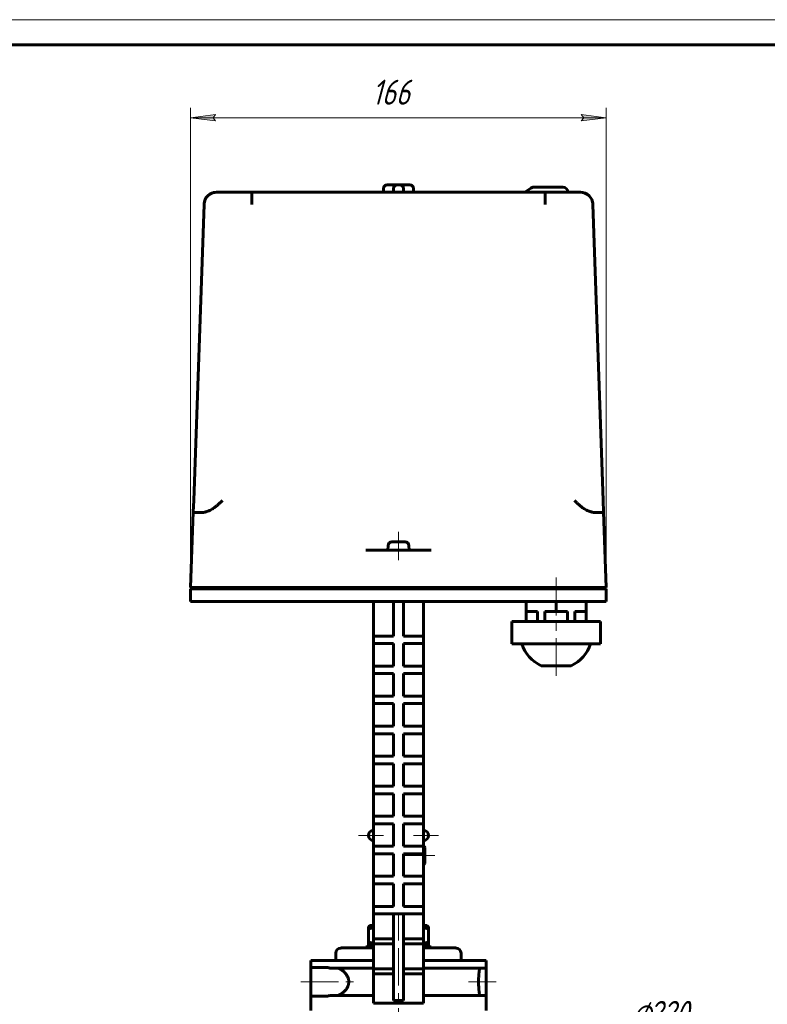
# Model space of a CAD drawing. Header units: millimetres. Extents: x 0 to 594, y 0 to 420.
# Tile 20 of 29: x 238 to 387, y 223 to 420. Entities that reach past the tile are written whole.
import ezdxf

# ---------------------------------------------------------------- set-up
doc = ezdxf.new("R2010")
doc.units = ezdxf.units.MM
for name, pattern in [('K5LT_AXLED', [12, 7.5, -1.5, 1.5, -1.5]), ('K5LT_BASIC', [0]), ('K5LT_THIN', [0])]:
    doc.linetypes.add(name, pattern=pattern)
doc.layers.add('Системный слой', color=7, linetype='Continuous')
doc.layers.add('Системный слой (1)', color=7, linetype='Continuous', true_color=0x6c6c6c)
doc.styles.add('KDIMTEXTSTYLE', font='txt', dxfattribs={"width": 0.96, "oblique": 15, "height": 5})
doc.styles.add('KTEXTSTYLE', font='txt', dxfattribs={"width": 0.96, "height": 5})
doc.dimstyles.new('KDIMSTYLE (0.50)', dxfattribs={"dimtxt": 5, "dimasz": 1, "dimexe": 2, "dimexo": 0, "dimgap": 1, "dimtad": 1, "dimlfac": 2, "dimtxsty": 'KDIMTEXTSTYLE', "dimsah": 1, "dimcen": 0, "dimdle": 1, "dimadec": 0, "dimazin": 0, "dimtfac": 0.667, "dimtmove": 0, "dimatfit": 3, "dimfxl": 1, "dimtvp": 1, "dimtolj": 1, "dimtzin": 0, "dimarcsym": 0})

# ---------------------------------------------------------------- blocks, each defined once
blk = doc.blocks.new('U49')
at = {"layer": 'Системный слой (1)', "color": 143, "linetype": 'K5LT_BASIC', "lineweight": 60, "true_color": 0x33acca}
for p, q in [((274.57, 383.77), (274.52, 383.56)), ((275.91, 385.29), (275.86, 385.26)), ((275.98, 385.32), (275.91, 385.29)), ((276.04, 385.34), (275.98, 385.32)), ((274.48, 383.33), (274.46, 383.11)), ((274.52, 383.56), (274.48, 383.33))]:
    blk.add_line(p, q, dxfattribs=at)
blk = doc.blocks.new('U50')
at = {"layer": 'Системный слой (1)', "color": 143, "linetype": 'K5LT_BASIC', "lineweight": 60, "true_color": 0x33acca}
for p, q in [((349.61, 385.52), (350.05, 385.48)), ((350.05, 385.48), (350.48, 385.36)), ((350.48, 385.36), (350.88, 385.17)), ((351.97, 383.84), (352.04, 383.6)), ((352.04, 383.6), (352.09, 383.35)), ((352.09, 383.35), (352.11, 383.11))]:
    blk.add_line(p, q, dxfattribs=at)
blk = doc.blocks.new('U51')
at = {"layer": 'Системный слой (1)', "color": 143, "linetype": 'K5LT_BASIC', "lineweight": 60, "true_color": 0x33acca}
for p, q in [((274.58, 383.8), (274.57, 383.77)), ((274.59, 383.82), (274.58, 383.8)), ((274.6, 383.84), (274.59, 383.82)), ((275.19, 384.79), (275.04, 384.62)), ((275.37, 384.95), (275.19, 384.79)), ((275.55, 385.09), (275.37, 384.95)), ((276.34, 385.44), (276.04, 385.34)), ((276.64, 385.5), (276.34, 385.44)), ((276.96, 385.52), (276.64, 385.5))]:
    blk.add_line(p, q, dxfattribs=at)
blk = doc.blocks.new('U52')
at = {"layer": 'Системный слой (1)', "color": 143, "linetype": 'K5LT_BASIC', "lineweight": 60, "true_color": 0x33acca}
for p, q in [((313.28, 315.67), (311.95, 315.67)), ((314.62, 315.67), (313.28, 315.67))]:
    blk.add_line(p, q, dxfattribs=at)
blk = doc.blocks.new('U55')
at = {"layer": 'Системный слой (1)', "color": 143, "linetype": 'K5LT_BASIC', "lineweight": 60, "true_color": 0x33acca}
for p, q in [((307.28, 235.73), (307.62, 235.62)), ((307.62, 235.62), (307.95, 235.53)), ((307.95, 235.53), (308.28, 235.44))]:
    blk.add_line(p, q, dxfattribs=at)
blk = doc.blocks.new('U56')
at = {"layer": 'Системный слой (1)', "color": 143, "linetype": 'K5LT_BASIC', "lineweight": 60, "true_color": 0x33acca}
for p, q in [((301.78, 234.52), (308.28, 234.52)), ((318.28, 234.52), (324.78, 234.52))]:
    blk.add_line(p, q, dxfattribs=at)
blk = doc.blocks.new('U57')
at = {"layer": 'Системный слой (1)', "color": 143, "linetype": 'K5LT_BASIC', "lineweight": 60, "true_color": 0x33acca}
for p, q in [((318.62, 238.51), (318.28, 238.6)), ((318.95, 238.42), (318.62, 238.51)), ((319.28, 238.31), (318.95, 238.42))]:
    blk.add_line(p, q, dxfattribs=at)
blk = doc.blocks.new('U58')
at = {"layer": 'Системный слой (1)', "color": 143, "linetype": 'K5LT_BASIC', "lineweight": 60, "true_color": 0x33acca}
for p, q in [((307.03, 235.02), (308.28, 235.02)), ((318.28, 235.02), (319.53, 235.02))]:
    blk.add_line(p, q, dxfattribs=at)
blk = doc.blocks.new('U59')
at = {"layer": 'Системный слой (1)', "color": 143, "linetype": 'K5LT_BASIC', "lineweight": 60, "true_color": 0x33acca}
for p, q in [((307.62, 238.42), (307.28, 238.31)), ((307.95, 238.51), (307.62, 238.42)), ((308.28, 238.6), (307.95, 238.51))]:
    blk.add_line(p, q, dxfattribs=at)
blk = doc.blocks.new('U60')
at = {"layer": 'Системный слой (1)', "color": 143, "linetype": 'K5LT_BASIC', "lineweight": 60, "true_color": 0x33acca}
for p, q in [((308.28, 239.02), (307.58, 239.02)), ((318.98, 239.02), (318.28, 239.02))]:
    blk.add_line(p, q, dxfattribs=at)
blk = doc.blocks.new('U61')
at = {"layer": 'Системный слой (1)', "color": 143, "linetype": 'K5LT_BASIC', "lineweight": 60, "true_color": 0x33acca}
for p, q in [((318.28, 235.44), (318.62, 235.53)), ((318.62, 235.53), (318.95, 235.62)), ((318.95, 235.62), (319.28, 235.73))]:
    blk.add_line(p, q, dxfattribs=at)
blk = doc.blocks.new('D8')
at = {"layer": 'Системный слой (1)'}
for points in [[(346.96, 202.98), (349.79, 207.16), (345.98, 203.86), (346.8, 203.79)], [(276.78, 124.88), (280.59, 128.18), (279.77, 128.24), (279.61, 129.05)]]:
    blk.add_hatch(color=7, dxfattribs=at).paths.add_polyline_path(points)
at = {"layer": 'Системный слой (1)', "color": 7, "linetype": 'K5LT_THIN', "lineweight": 18, "true_color": 0xffffff}
for p, q in [((349.79, 207.16), (357.95, 216.36)), ((357.95, 216.36), (376.6, 216.36)), ((276.78, 124.88), (349.79, 207.16)), ((345.98, 203.86), (349.79, 207.16)), ((349.79, 207.16), (346.96, 202.98)), ((346.8, 203.79), (345.98, 203.86)), ((346.96, 202.98), (346.8, 203.79)), ((276.78, 124.88), (279.61, 129.05)), ((280.59, 128.18), (276.78, 124.88)), ((279.61, 129.05), (279.77, 128.24)), ((279.77, 128.24), (280.59, 128.18))]:
    blk.add_line(p, q, dxfattribs=at)
blk.add_wipeout([(359.95, 217.36), (359.95, 224.74), (374.01, 224.74), (374.01, 217.36)]).dxf.layer = 'Системный слой (1)'
at = {"layer": 'Системный слой (1)', "color": 7, "char_height": 5, "attachment_point": 1, "style": 'KTEXTSTYLE'}
for s, insert in [('\\fArial|b0|c204|p34;\\H5.0;\\W1.000;\\Q15;\\fGOST Type AU|b0|i0|c204|p34;\\Q15;\\W0.960;⌀', (359.95, 223.95)), ('\\fArial|b0|c204|p34;\\H5.0;\\W1.000;\\Q15;\\fGOST Type AU|b0|i0|c204|p34;\\Q15;\\W0.960;220', (363.25, 223.95))]:
    blk.add_mtext(s, dxfattribs=dict(at, insert=insert))
blk = doc.blocks.new('KDIMARROW_01')
at = {"layer": 'Системный слой'}
blk.add_hatch(color=0, dxfattribs=at).paths.add_polyline_path([(-5, -0.66), (0, 0), (-5, 0.66), (-4.5, 0)])
at = {"layer": 'Системный слой', "color": 0, "linetype": 'K5LT_THIN', "lineweight": 18}
for p, q in [((-4.5, 0), (-5, 0.66)), ((-5, 0.66), (0, 0)), ((0, 0), (-5, -0.66)), ((-5, -0.66), (-4.5, 0))]:
    blk.add_line(p, q, dxfattribs=at)
at = {"layer": 'Системный слой (1)', "color": 0, "linetype": 'K5LT_THIN', "lineweight": 18}
blk.add_line((313.28, 166.02), (312.78, 166.02), dxfattribs=at)
blk = doc.blocks.new('D10')
at = {"layer": 'Системный слой (1)'}
for points in [[(276.78, 399.76), (276.28, 400.42), (276.78, 401.08), (271.78, 400.42)], [(354.78, 400.42), (349.78, 401.08), (350.28, 400.42), (349.78, 399.76)]]:
    blk.add_hatch(color=7, dxfattribs=at).paths.add_polyline_path(points)
at = {"layer": 'Системный слой (1)', "color": 7, "linetype": 'K5LT_THIN', "lineweight": 18, "true_color": 0xffffff}
for p, q in [((271.78, 303.77), (271.78, 402.42)), ((354.78, 303.77), (354.78, 402.42)), ((271.78, 400.42), (276.78, 401.08)), ((276.78, 399.76), (271.78, 400.42)), ((271.78, 400.42), (354.78, 400.42)), ((276.78, 401.08), (276.28, 400.42)), ((276.28, 400.42), (276.78, 399.76)), ((350.28, 400.42), (349.78, 401.08)), ((349.78, 401.08), (354.78, 400.42)), ((354.78, 400.42), (349.78, 399.76)), ((349.78, 399.76), (350.28, 400.42))]:
    blk.add_line(p, q, dxfattribs=at)
blk.add_wipeout([(308.01, 401.42), (308.01, 408.8), (318.14, 408.8), (318.14, 401.42)]).dxf.layer = 'Системный слой (1)'
at = {"layer": 'Системный слой (1)', "color": 7, "insert": (308.01, 408.01), "char_height": 5, "attachment_point": 1, "style": 'KTEXTSTYLE'}
blk.add_mtext('\\fArial|b0|c204|p34;\\H5.0;\\W1.000;\\Q15;\\fGOST Type AU|b0|i0|c204|p34;\\Q15;\\W0.960;166', dxfattribs=at)
blk = doc.blocks.new('U289')
at = {"color": 7, "linetype": 'K5LT_THIN', "lineweight": 18, "true_color": 0xffffff}
blk.add_line((0, 420), (594, 420), dxfattribs=at)
at = {"color": 143, "linetype": 'K5LT_BASIC', "lineweight": 60, "true_color": 0x33acca}
blk.add_line((20, 415), (589, 415), dxfattribs=at)

msp = doc.modelspace()

# ---------------------------------------------------------------- linework, layer by layer
at = {"layer": 'Системный слой (1)', "color": 143, "linetype": 'K5LT_BASIC', "lineweight": 60, "true_color": 0x33acca}
for p, q in [((310.2841, 385.519), (310.2841, 386.269)), ((311.0341, 387.019), (311.5341, 387.019)), ((311.5341, 387.019), (313.0341, 387.019)), ((312.2841, 385.519), (312.2841, 386.269)), ((313.0341, 387.019), (313.5341, 387.019)), ((313.5341, 387.019), (315.0341, 387.019)), ((314.2841, 385.519), (314.2841, 386.269)), ((315.0341, 387.019), (315.5341, 387.019)), ((316.2841, 385.519), (316.2841, 386.269)), ((339.7091, 386.3381), (338.5393, 385.519)), ((346.1111, 386.519), (340.2827, 386.519)), ((283.9919, 385.519), (276.957, 385.519)), ((283.9919, 385.519), (342.5762, 385.519)), ((349.6111, 385.519), (342.5762, 385.519)), ((274.4586, 383.1062), (272.3921, 323.9317)), ((354.176, 323.9317), (352.1096, 383.1062)), ((272.3125, 321.6518), (272.3921, 323.9317)), ((354.2556, 321.6518), (354.176, 323.9317)), ((271.7841, 306.519), (272.3125, 321.6518)), ((272.5699, 321.519), (273.6921, 321.519)), ((352.8761, 321.519), (353.9982, 321.519)), ((354.7841, 306.519), (354.2556, 321.6518)), ((311.1998, 314.9517), (311.1591, 314.019)), ((315.3684, 314.9517), (315.4091, 314.019)), ((308.948, 314.019), (306.7811, 314.019)), ((311.119, 314.019), (308.948, 314.019)), ((311.119, 314.019), (315.4491, 314.019)), ((317.6202, 314.019), (315.4491, 314.019)), ((317.6202, 314.019), (319.787, 314.019)), ((274.2826, 306.519), (271.7841, 306.519)), ((271.7841, 306.269), (271.7841, 303.769)), ((271.7841, 306.269), (271.7841, 303.769)), ((274.2826, 306.269), (271.7841, 306.269)), ((306.9323, 306.519), (274.2826, 306.519)), ((306.9323, 306.269), (274.2826, 306.269)), ((288.2841, 306.519), (288.2841, 306.269)), ((309.0992, 306.519), (306.9323, 306.519)), ((309.0992, 306.269), (306.9323, 306.269)), ((311.119, 306.519), (309.0992, 306.519)), ((311.119, 306.269), (309.0992, 306.269)), ((315.4491, 306.519), (311.119, 306.519)), ((315.4491, 306.269), (311.119, 306.269)), ((317.469, 306.519), (315.4491, 306.519)), ((317.469, 306.269), (315.4491, 306.269)), ((317.469, 306.519), (319.6358, 306.519)), ((319.6358, 306.269), (317.469, 306.269)), ((352.2856, 306.519), (319.6358, 306.519)), ((352.2856, 306.269), (319.6358, 306.269)), ((338.2841, 306.519), (338.2841, 306.269)), ((340.7841, 306.519), (340.7841, 306.269)), ((348.7841, 306.519), (348.7841, 306.269)), ((354.7841, 306.519), (352.2856, 306.519)), ((354.7841, 306.269), (352.2856, 306.269)), ((354.7841, 306.269), (354.7841, 303.769)), ((354.7841, 306.269), (354.7841, 303.769)), ((274.2826, 303.769), (271.7841, 303.769)), ((306.9323, 303.769), (274.2826, 303.769)), ((309.0992, 303.769), (306.9323, 303.769)), ((308.2841, 296.8395), (308.2841, 303.769)), ((311.119, 303.769), (309.0992, 303.769)), ((315.4491, 303.769), (311.119, 303.769)), ((312.2841, 296.8395), (312.2841, 303.769)), ((314.2841, 296.8395), (314.2841, 303.769)), ((317.469, 303.769), (315.4491, 303.769)), ((319.6358, 303.769), (317.469, 303.769)), ((318.2841, 296.8395), (318.2841, 303.769)), ((352.2856, 303.769), (319.6358, 303.769)), ((338.7841, 301.769), (338.7841, 303.769)), ((344.7841, 301.769), (344.7841, 303.769)), ((350.7841, 301.769), (350.7841, 303.769)), ((354.7841, 303.769), (352.2856, 303.769)), ((341.0565, 301.769), (338.7841, 301.769)), ((338.7841, 301.769), (338.7841, 299.769)), ((341.0565, 301.769), (341.0565, 299.769)), ((342.5117, 301.769), (342.5117, 299.769)), ((344.7841, 301.769), (342.5117, 301.769)), ((347.0565, 301.769), (344.7841, 301.769)), ((347.0565, 301.769), (347.0565, 299.769)), ((350.7841, 301.769), (348.5117, 301.769)), ((348.5117, 301.769), (348.5117, 299.769)), ((350.7841, 301.769), (350.7841, 299.769)), ((335.9332, 299.769), (336.2682, 299.769)), ((335.9332, 299.769), (335.9332, 295.269)), ((336.2682, 299.769), (339.4436, 299.769)), ((339.4436, 299.769), (341.6087, 299.769)), ((341.6087, 299.769), (347.9595, 299.769)), ((347.9595, 299.769), (350.1246, 299.769)), ((350.1246, 299.769), (353.3, 299.769)), ((353.3, 299.769), (353.6349, 299.769)), ((353.6349, 299.769), (353.6349, 295.269)), ((308.2841, 295.3395), (308.2841, 296.8395)), ((308.2841, 296.8395), (309.2841, 296.8395)), ((309.2841, 295.3395), (308.2841, 295.3395)), ((308.2841, 290.8395), (308.2841, 295.3395)), ((309.2841, 296.8395), (312.2841, 296.8395)), ((309.2841, 295.3395), (312.2841, 295.3395)), ((312.2841, 290.8395), (312.2841, 295.3395)), ((314.2841, 296.8395), (317.2841, 296.8395)), ((314.2841, 290.8395), (314.2841, 295.3395)), ((314.2841, 295.3395), (317.2841, 295.3395)), ((317.2841, 296.8395), (318.2841, 296.8395)), ((318.2841, 295.3395), (317.2841, 295.3395)), ((318.2841, 295.3395), (318.2841, 296.8395)), ((318.2841, 290.8395), (318.2841, 295.3395)), ((336.2682, 295.269), (335.9332, 295.269)), ((339.4436, 295.269), (336.2682, 295.269)), ((341.6087, 295.269), (339.4436, 295.269)), ((347.9595, 295.269), (341.6087, 295.269)), ((350.1246, 295.269), (347.9595, 295.269)), ((353.3, 295.269), (350.1246, 295.269)), ((353.6349, 295.269), (353.3, 295.269)), ((308.2841, 289.3395), (308.2841, 290.8395)), ((308.2841, 290.8395), (309.2841, 290.8395)), ((308.2841, 284.8395), (308.2841, 289.3395)), ((309.2841, 289.3395), (308.2841, 289.3395)), ((309.2841, 290.8395), (312.2841, 290.8395)), ((309.2841, 289.3395), (312.2841, 289.3395)), ((312.2841, 284.8395), (312.2841, 289.3395)), ((314.2841, 290.8395), (317.2841, 290.8395)), ((314.2841, 284.8395), (314.2841, 289.3395)), ((314.2841, 289.3395), (317.2841, 289.3395)), ((317.2841, 290.8395), (318.2841, 290.8395)), ((318.2841, 289.3395), (317.2841, 289.3395)), ((318.2841, 289.3395), (318.2841, 290.8395)), ((318.2841, 284.8395), (318.2841, 289.3395)), ((341.7841, 290.9228), (347.7841, 290.9228)), ((308.2841, 283.3395), (308.2841, 284.8395)), ((308.2841, 284.8395), (309.2841, 284.8395)), ((308.2841, 278.8395), (308.2841, 283.3395)), ((309.2841, 283.3395), (308.2841, 283.3395)), ((309.2841, 284.8395), (312.2841, 284.8395)), ((309.2841, 283.3395), (312.2841, 283.3395)), ((312.2841, 278.8395), (312.2841, 283.3395)), ((314.2841, 284.8395), (317.2841, 284.8395)), ((314.2841, 278.8395), (314.2841, 283.3395)), ((314.2841, 283.3395), (317.2841, 283.3395)), ((317.2841, 284.8395), (318.2841, 284.8395)), ((318.2841, 283.3395), (317.2841, 283.3395)), ((318.2841, 283.3395), (318.2841, 284.8395)), ((318.2841, 278.8395), (318.2841, 283.3395)), ((308.2841, 278.8395), (309.2841, 278.8395)), ((308.2841, 277.3395), (308.2841, 278.8395)), ((309.2841, 278.8395), (312.2841, 278.8395)), ((314.2841, 278.8395), (317.2841, 278.8395)), ((317.2841, 278.8395), (318.2841, 278.8395)), ((318.2841, 277.3395), (318.2841, 278.8395)), ((309.2841, 277.3395), (308.2841, 277.3395)), ((308.2841, 272.8395), (308.2841, 277.3395)), ((309.2841, 277.3395), (312.2841, 277.3395)), ((312.2841, 272.8395), (312.2841, 277.3395)), ((314.2841, 277.3395), (317.2841, 277.3395)), ((314.2841, 272.8395), (314.2841, 277.3395)), ((318.2841, 277.3395), (317.2841, 277.3395)), ((318.2841, 272.8395), (318.2841, 277.3395)), ((308.2841, 272.8395), (309.2841, 272.8395)), ((308.2841, 271.3395), (308.2841, 272.8395)), ((309.2841, 272.8395), (312.2841, 272.8395)), ((314.2841, 272.8395), (317.2841, 272.8395)), ((317.2841, 272.8395), (318.2841, 272.8395)), ((318.2841, 271.3395), (318.2841, 272.8395)), ((309.2841, 271.3395), (308.2841, 271.3395)), ((308.2841, 266.8395), (308.2841, 271.3395)), ((309.2841, 271.3395), (312.2841, 271.3395)), ((312.2841, 266.8395), (312.2841, 271.3395)), ((314.2841, 266.8395), (314.2841, 271.3395)), ((314.2841, 271.3395), (317.2841, 271.3395)), ((318.2841, 271.3395), (317.2841, 271.3395)), ((318.2841, 266.8395), (318.2841, 271.3395)), ((308.2841, 265.3395), (308.2841, 266.8395)), ((308.2841, 266.8395), (309.2841, 266.8395)), ((309.2841, 266.8395), (312.2841, 266.8395)), ((314.2841, 266.8395), (317.2841, 266.8395)), ((317.2841, 266.8395), (318.2841, 266.8395)), ((318.2841, 265.3395), (318.2841, 266.8395)), ((308.2841, 260.8395), (308.2841, 265.3395)), ((309.2841, 265.3395), (308.2841, 265.3395)), ((309.2841, 265.3395), (312.2841, 265.3395)), ((312.2841, 260.8395), (312.2841, 265.3395)), ((314.2841, 260.8395), (314.2841, 265.3395)), ((314.2841, 265.3395), (317.2841, 265.3395)), ((318.2841, 265.3395), (317.2841, 265.3395)), ((318.2841, 260.8395), (318.2841, 265.3395)), ((308.2841, 259.3395), (308.2841, 260.8395)), ((308.2841, 260.8395), (309.2841, 260.8395)), ((309.2841, 260.8395), (312.2841, 260.8395)), ((314.2841, 260.8395), (317.2841, 260.8395)), ((317.2841, 260.8395), (318.2841, 260.8395)), ((318.2841, 259.3395), (318.2841, 260.8395)), ((308.2841, 254.8395), (308.2841, 259.3395)), ((309.2841, 259.3395), (308.2841, 259.3395)), ((309.2841, 259.3395), (312.2841, 259.3395)), ((312.2841, 254.8395), (312.2841, 259.3395)), ((314.2841, 259.3395), (317.2841, 259.3395)), ((314.2841, 254.8395), (314.2841, 259.3395)), ((318.2841, 259.3395), (317.2841, 259.3395)), ((318.2841, 254.8395), (318.2841, 259.3395)), ((308.2841, 253.3395), (308.2841, 254.8395)), ((308.2841, 254.8395), (309.2841, 254.8395)), ((309.2841, 254.8395), (312.2841, 254.8395)), ((314.2841, 254.8395), (317.2841, 254.8395)), ((317.2841, 254.8395), (318.2841, 254.8395)), ((318.2841, 253.3395), (318.2841, 254.8395)), ((318.3341, 254.769), (318.2841, 254.769)), ((318.5341, 251.469), (318.5341, 254.569)), ((309.2841, 253.3395), (308.2841, 253.3395)), ((308.2841, 248.8395), (308.2841, 253.3395)), ((309.2841, 253.3395), (312.2841, 253.3395)), ((312.2841, 248.8395), (312.2841, 253.3395)), ((314.2841, 253.3395), (317.2841, 253.3395)), ((314.2841, 248.8395), (314.2841, 253.3395)), ((318.2841, 253.3395), (317.2841, 253.3395)), ((318.2841, 248.8395), (318.2841, 253.3395)), ((318.3341, 251.269), (318.2841, 251.269)), ((308.2841, 248.8395), (309.2841, 248.8395)), ((308.2841, 247.3395), (308.2841, 248.8395)), ((309.2841, 248.8395), (312.2841, 248.8395)), ((314.2841, 248.8395), (317.2841, 248.8395)), ((317.2841, 248.8395), (318.2841, 248.8395)), ((318.2841, 247.3395), (318.2841, 248.8395)), ((308.2841, 242.8395), (308.2841, 247.3395)), ((309.2841, 247.3395), (308.2841, 247.3395)), ((309.2841, 247.3395), (312.2841, 247.3395)), ((312.2841, 242.8395), (312.2841, 247.3395)), ((314.2841, 242.8395), (314.2841, 247.3395)), ((314.2841, 247.3395), (317.2841, 247.3395)), ((318.2841, 247.3395), (317.2841, 247.3395)), ((318.2841, 242.8395), (318.2841, 247.3395)), ((308.2841, 241.3395), (308.2841, 242.8395)), ((308.2841, 242.8395), (309.2841, 242.8395)), ((309.2841, 242.8395), (312.2841, 242.8395)), ((314.2841, 242.8395), (317.2841, 242.8395)), ((317.2841, 242.8395), (318.2841, 242.8395)), ((318.2841, 241.3395), (318.2841, 242.8395)), ((308.2841, 236.3395), (308.2841, 241.3395)), ((309.2841, 241.3395), (308.2841, 241.3395)), ((309.2841, 241.3395), (312.2841, 241.3395)), ((312.2841, 241.3395), (314.2841, 241.3395)), ((312.2841, 235.3395), (312.2841, 241.3395)), ((314.2841, 241.3395), (317.2841, 241.3395)), ((314.2841, 241.3395), (314.2841, 235.3395)), ((318.2841, 241.3395), (317.2841, 241.3395)), ((318.2841, 236.3395), (318.2841, 241.3395)), ((307.2841, 238.8458), (307.5841, 239.019)), ((307.2841, 238.3099), (307.2841, 238.8458)), ((307.2841, 235.7281), (307.2841, 238.3099)), ((319.2841, 238.8458), (318.9841, 239.019)), ((319.2841, 238.8458), (319.2841, 238.3099)), ((319.2841, 235.7281), (319.2841, 238.3099)), ((308.2841, 235.3395), (308.2841, 236.3395)), ((308.2841, 236.3395), (309.2841, 236.3395)), ((309.2841, 236.3395), (312.2841, 236.3395)), ((314.2841, 236.3395), (317.2841, 236.3395)), ((317.2841, 236.3395), (318.2841, 236.3395)), ((318.2841, 235.3395), (318.2841, 236.3395)), ((307.0341, 234.519), (307.0341, 235.019)), ((307.2841, 235.1922), (307.2841, 235.7281)), ((307.5841, 235.019), (307.2841, 235.1922)), ((308.2841, 230.3395), (308.2841, 235.3395)), ((309.2841, 235.3395), (308.2841, 235.3395)), ((309.2841, 235.3395), (312.2841, 235.3395)), ((312.2841, 229.3395), (312.2841, 235.3395)), ((314.2841, 235.3395), (317.2841, 235.3395)), ((314.2841, 235.3395), (314.2841, 229.3395)), ((318.2841, 235.3395), (317.2841, 235.3395)), ((318.2841, 230.3395), (318.2841, 235.3395)), ((318.9841, 235.019), (319.2841, 235.1922)), ((319.2841, 235.7281), (319.2841, 235.1922)), ((319.5341, 234.519), (319.5341, 235.019)), ((300.7841, 233.519), (300.7841, 232.019)), ((325.7841, 233.519), (325.7841, 232.019)), ((295.7841, 230.644), (295.7841, 232.019)), ((295.7841, 232.019), (308.2841, 232.019)), ((295.7841, 230.644), (295.7841, 224.894)), ((295.7841, 230.644), (298.9227, 230.644)), ((299.5445, 230.519), (308.2841, 230.519)), ((308.2841, 229.3395), (308.2841, 230.3395)), ((308.2841, 230.3395), (312.2841, 230.3395)), ((314.2841, 230.3395), (318.2841, 230.3395)), ((318.2841, 232.019), (330.7841, 232.019)), ((318.2841, 230.519), (330.764, 230.519)), ((318.2841, 229.3395), (318.2841, 230.3395)), ((330.7841, 230.644), (330.7841, 232.019)), ((330.7841, 230.644), (330.7841, 224.894)), ((308.2841, 223.519), (308.2841, 229.3395)), ((308.2841, 229.3395), (312.2841, 229.3395)), ((312.2841, 224.019), (312.2841, 229.3395)), ((314.2841, 229.3395), (318.2841, 229.3395)), ((314.2841, 229.3395), (314.2841, 224.019)), ((318.2841, 223.519), (318.2841, 229.3395)), ((295.7841, 224.894), (298.9227, 224.894)), ((295.7841, 222.019), (295.7841, 224.894)), ((299.5445, 225.019), (308.2841, 225.019)), ((318.2841, 225.019), (330.764, 225.019)), ((330.7841, 222.019), (330.7841, 224.894)), ((308.2841, 223.519), (318.2841, 223.519)), ((312.2841, 224.019), (314.2841, 224.019))]:
    msp.add_line(p, q, dxfattribs=at)
at = {"layer": 'Системный слой (1)', "color": 30, "linetype": 'K5LT_AXLED', "lineweight": 18, "true_color": 0xff8000}
for p, q in [((313.2841, 312.019), (313.2841, 317.669)), ((344.7841, 304.269), (344.7841, 308.519)), ((344.7841, 288.9228), (344.7841, 305.769)), ((305.2841, 257.019), (310.2841, 257.019)), ((316.2841, 257.019), (321.2841, 257.019)), ((320.5341, 253.019), (314.5341, 253.019)), ((313.2841, 236.3099), (313.2841, 241.019)), ((313.2841, 71.019), (313.2841, 237.7281)), ((293.7841, 227.769), (305.3696, 227.769)), ((327.2777, 227.769), (332.7841, 227.769))]:
    msp.add_line(p, q, dxfattribs=at)
at = {"layer": 'Системный слой (1)', "color": 143, "linetype": 'K5LT_BASIC', "lineweight": 60, "true_color": 0x33acca}
for centre, radius, start, end in [((311.0341, 386.269), 0.75, 90, 180), ((313.0341, 386.269), 0.75, 90, 180), ((313.5341, 386.269), 0.75, 0, 90), ((315.5341, 386.269), 0.75, 0, 90), ((340.2827, 385.519), 1, 90, 125), ((346.1111, 385.519), 1, 0, 90), ((276.957, 383.019), 2.5, 90, 178), ((349.6111, 383.019), 2.5, 2, 90), ((311.9491, 314.919), 0.75, 90, 177.5), ((314.6191, 314.919), 0.75, 2.5, 90), ((344.7841, 297.4785), 7.2095, 197.846856, 245.410403), ((344.7841, 297.4785), 7.2095, 294.589597, 342.153144), ((308.2841, 257.019), 1, 90, 180), ((318.2841, 257.019), 1, 0, 90), ((308.2841, 257.019), 1, 180, 270), ((318.2841, 257.019), 1, 270, 0), ((318.3341, 254.569), 0.2, 0, 90), ((318.3341, 251.469), 0.2, 270, 0), ((301.7841, 233.519), 1, 90, 180), ((324.7841, 233.519), 1, 0, 90), ((349.2029, 227.618), 18.6657, 170.670352, 171.058979), ((349.2038, 227.9201), 18.6666, 188.941031, 189.329639)]:
    msp.add_arc(centre, radius, start, end, dxfattribs=at)
for points, knots in [([(283.9919, 383.1062), (283.9919, 383.2707), (283.9919, 383.5721), (283.9919, 383.9178), (283.9919, 384.1107), (283.9919, 384.1899), (283.9919, 384.2291), (283.9919, 384.2684), (283.992, 384.3079), (283.9918, 384.3478), (283.992, 384.3879), (283.9919, 384.4285), (283.9919, 384.4693), (283.9919, 384.5103), (283.9919, 384.5512), (283.9919, 384.5908), (283.992, 384.6177), (283.9919, 384.6445), (283.992, 384.6722), (283.9919, 384.7112), (283.9919, 384.7497), (283.9919, 384.8167), (283.9919, 384.9241), (283.9919, 385.0636), (283.9919, 385.2019), (283.9919, 385.3198), (283.9919, 385.3834), (283.9919, 385.4182), (283.9919, 385.4331), (283.992, 385.4494), (283.9919, 385.462), (283.9922, 385.4716), (283.9919, 385.4801), (283.992, 385.4875), (283.9919, 385.4941), (283.992, 385.5116), (283.9919, 385.5189), (283.9919, 385.519)], [0, 0, 0, 0, 4.8859202, 8.98590888, 10.75749106, 11.19366459, 11.63488812, 12.08101097, 12.53633136, 12.99579411, 13.46842939, 13.94999058, 14.44529646, 14.94544579, 15.4554668, 15.97045268, 16.44649018, 16.49027778, 17.01013332, 17.53069482, 18.05192319, 18.57418763, 20.3163529, 22.72880991, 25.26798659, 27.9633747, 30.6013639, 30.73569614, 31.49589217, 32.21551577, 32.70274404, 33.17739642, 33.62814465, 34.06765392, 34.49691989, 34.9271077, 38, 38, 38, 38]), ([(342.5762, 385.519), (342.5762, 385.5189), (342.5762, 385.5181), (342.5762, 385.5152), (342.5762, 385.5118), (342.5762, 385.5069), (342.5762, 385.4974), (342.5762, 385.4846), (342.5762, 385.4661), (342.5762, 385.452), (342.5762, 385.4362), (342.5763, 385.4188), (342.5761, 385.3997), (342.5762, 385.379), (342.5762, 385.3566), (342.5762, 385.3331), (342.5762, 385.3132), (342.5762, 385.2895), (342.5762, 385.2619), (342.5762, 385.2353), (342.5762, 385.2112), (342.5762, 385.157), (342.5762, 385.0621), (342.5762, 384.9287), (342.5762, 384.8147), (342.5762, 384.7341), (342.5762, 384.6898), (342.5762, 384.6607), (342.5762, 384.6235), (342.5762, 384.5761), (342.5763, 384.5249), (342.5762, 384.47), (342.5764, 384.4207), (342.5762, 384.3768), (342.5762, 384.3382), (342.5762, 384.2998), (342.5762, 384.2617), (342.5764, 384.2237), (342.5762, 384.1963), (342.5762, 384.1706), (342.5762, 384.1446), (342.5762, 384.1069), (342.5762, 384.0665), (342.5762, 384.0251), (342.5763, 383.9828), (342.5763, 383.9395), (342.5762, 383.8955), (342.5762, 383.851), (342.5762, 383.7915), (342.5762, 383.732), (342.5762, 383.6727), (342.5762, 383.6292), (342.5764, 383.5867), (342.5764, 383.5451), (342.5762, 383.5094), (342.5762, 383.4826), (342.5762, 383.4565), (342.5762, 383.4263), (342.5762, 383.3884), (342.5762, 383.3513), (342.5763, 383.3147), (342.5762, 383.2788), (342.5762, 383.2434), (342.5762, 383.2086), (342.5762, 383.1742), (342.5762, 383.1401), (342.5762, 383.1175), (342.5762, 383.1062)], [0, 0, 0, 0, 1.74415024, 2.27172946, 3.41552122, 4.56252475, 5.19091035, 7.99979769, 9.14620875, 10.29363348, 11.44344928, 12.59386946, 13.74599582, 14.89906415, 16.05493878, 17.21282501, 18.31195387, 18.75811602, 20.30428886, 21.74610773, 21.85239754, 23.01596094, 27.67394607, 31.1460796, 34.50277844, 36.64148398, 37.08891626, 37.69009806, 38.7050331, 39.69414912, 40.94242855, 42.14630293, 43.30620813, 44.12778429, 44.94071646, 45.73373827, 46.51580249, 47.28558995, 48.05390012, 48.16692763, 48.82717012, 49.60698876, 50.40100726, 51.2023525, 52.02017113, 52.84709956, 53.6852599, 54.52558115, 55.36409953, 57.02224057, 57.83958274, 58.63372852, 59.41094188, 60.16043425, 60.89929754, 61.34765303, 61.6110704, 62.30620955, 62.97937936, 63.64708322, 64.29885948, 64.94010746, 65.56568573, 66.18614666, 66.79625677, 67.40115242, 68, 68, 68, 68]), ([(274.811, 321.6518), (274.9451, 321.688), (275.2063, 321.7728), (275.5821, 321.9334), (275.9497, 322.1266), (276.3257, 322.3607), (276.7304, 322.6531), (277.1711, 323.0168), (277.6451, 323.4527), (277.9656, 323.768), (278.131, 323.9317)], [0, 0, 0, 0, 1.11923836, 2.22011787, 3.31214093, 4.47946129, 5.80201042, 7.35732818, 9.10121962, 11, 11, 11, 11]), ([(351.7572, 321.6518), (351.6231, 321.688), (351.3618, 321.7728), (350.9861, 321.9334), (350.6185, 322.1266), (350.2424, 322.3607), (349.8378, 322.6531), (349.3971, 323.0168), (348.9231, 323.4527), (348.6026, 323.768), (348.4372, 323.9317)], [0, 0, 0, 0, 1.11923836, 2.22011787, 3.31214093, 4.47946129, 5.80201042, 7.35732818, 9.10121962, 11, 11, 11, 11]), ([(272.5699, 321.519), (272.5295, 321.519), (272.4591, 321.5223), (272.3833, 321.5393), (272.3337, 321.5699), (272.3141, 321.6089), (272.3121, 321.6406), (272.3125, 321.6518)], [0, 0, 0, 0, 1.86572302, 3.64536847, 5.29706804, 7.1172478, 8, 8, 8, 8]), ([(273.6921, 321.519), (273.8204, 321.519), (274.1041, 321.5279), (274.4869, 321.5749), (274.7274, 321.6293), (274.811, 321.6518)], [0, 0, 0, 0, 2.20828262, 4.66857006, 6, 6, 6, 6]), ([(352.8761, 321.519), (352.7478, 321.519), (352.4641, 321.5279), (352.0813, 321.5749), (351.8407, 321.6293), (351.7572, 321.6518)], [0, 0, 0, 0, 2.20828263, 4.66857007, 6, 6, 6, 6]), ([(353.9982, 321.519), (354.0387, 321.519), (354.1091, 321.5223), (354.1849, 321.5393), (354.2345, 321.5699), (354.254, 321.6089), (354.256, 321.6406), (354.2556, 321.6518)], [0, 0, 0, 0, 1.865723, 3.64536844, 5.29706801, 7.11724779, 8, 8, 8, 8]), ([(298.9227, 230.644), (298.9574, 230.644), (299.0103, 230.642), (299.118, 230.6322), (299.2525, 230.6104), (299.4079, 230.5687), (299.5077, 230.5332), (299.5445, 230.519)], [0, 0, 0, 0, 1.38410505, 2.09183483, 4.21649987, 6.60437039, 8, 8, 8, 8]), ([(301.1767, 230.519), (301.3014, 230.4765), (301.5172, 230.3858), (301.7616, 230.2492), (301.9338, 230.1392), (302.093, 230.0282), (302.2676, 229.8888), (302.4066, 229.7628), (302.5314, 229.641), (302.6625, 229.5008), (302.7973, 229.3347), (302.9356, 229.1423), (303.0466, 228.961), (303.1485, 228.7565), (303.2272, 228.5695), (303.2901, 228.3733), (303.3334, 228.1797), (303.3588, 228.0097), (303.3702, 227.8467), (303.3697, 227.6942), (303.3605, 227.5513), (303.3411, 227.4028), (303.3097, 227.2469), (303.2754, 227.1213), (303.2405, 227.014), (303.1871, 226.8678), (303.1023, 226.6812), (302.9945, 226.4911), (302.8827, 226.3193), (302.7551, 226.1479), (302.5926, 225.9591), (302.4138, 225.779), (302.225, 225.6133), (302.016, 225.4528), (301.7824, 225.2989), (301.4955, 225.1426), (301.2915, 225.0581), (301.1767, 225.019)], [0, 0, 0, 0, 2.52355086, 4.31148239, 4.88105752, 5.99387099, 7.54495539, 8.49739819, 8.95028442, 10.25187089, 11.41770015, 12.12239809, 13.6995671, 14.43209427, 15.29438795, 16.47175238, 17.19573503, 17.92163277, 18.73149096, 19.33113946, 19.91396384, 20.60431334, 21.29657063, 22.01361586, 22.34165292, 22.81262315, 24.12084604, 25.15684543, 25.88883475, 27.05775749, 28.28062499, 29.62111481, 30.96776387, 32.26179263, 33.92439024, 35.68901725, 38, 38, 38, 38]), ([(329.5124, 230.519), (329.5052, 230.4764), (329.4893, 230.3806), (329.4596, 230.1901), (329.4287, 229.9762), (329.4006, 229.7592), (329.3738, 229.5289), (329.3461, 229.2614), (329.3174, 228.9158), (329.2938, 228.5231), (329.2792, 228.1021), (329.2762, 227.6897), (329.2828, 227.3248), (329.2962, 226.9735), (329.3165, 226.6357), (329.3462, 226.2746), (329.379, 225.9573), (329.4161, 225.6545), (329.45, 225.4118), (329.4815, 225.206), (329.5009, 225.0872), (329.5103, 225.0314), (329.5124, 225.019)], [0, 0, 0, 0, 1.37167993, 2.47284647, 3.67409434, 4.75526733, 5.42796338, 6.53707896, 7.82897987, 9.08643715, 10.44268259, 11.84774875, 12.95102848, 13.87961981, 15.22086697, 16.30983399, 17.69311501, 18.86069911, 20.20845769, 21.32235796, 22.60062586, 23, 23, 23, 23]), ([(298.9227, 224.894), (298.9929, 224.894), (299.1032, 224.9022), (299.3105, 224.9398), (299.4475, 224.9815), (299.5445, 225.019)], [0, 0, 0, 0, 2.09810881, 3.24847363, 6, 6, 6, 6])]:
    msp.add_open_spline(points, degree=3, knots=knots, dxfattribs=at)

# ---------------------------------------------------------------- block references
at = {"layer": 'Системный слой (1)'}
for name in ['U49', 'U51', 'U50', 'U52', 'U59', 'U60', 'U57', 'U56', 'U58', 'U55', 'U61']:
    msp.add_blockref(name, (0, 0), dxfattribs=at)

# ---------------------------------------------------------------- next in the draw order: dimensions: what is measured, and where the dimension line sits
at = {"layer": 'Системный слой (1)', "color": 7}
dim = msp.add_linear_dim(base=(271.7841, 400.4203), p1=(354.7841, 303.769), p2=(271.7841, 303.769), dimstyle='KDIMSTYLE (0.50)', override={"dimexo": 0, "dimpost": '\\fGOST Type AU|b0|c204|p34;\\H5.0;\\W0.960;\\Q15;<>', "dimblk1": 'KDIMARROW_01', "dimblk2": 'KDIMARROW_01', "dimse1": 0, "dimse2": 0, "dimclrt": 7, "dimtol": 1, "dimtp": 0, "dimtm": 0, "dimtdec": 5, "dimtolj": 1}, dxfattribs=at)
dim.commit()
dim.dimension.update_dxf_attribs({"geometry": 'D10', "text_midpoint": (313.2841, 400.4203), "dimtype": 160})
dim = msp.add_diameter_dim_2p(p1=(240.2808, 83.7358), p2=(386.2874, 248.3021), dimstyle='KDIMSTYLE (0.50)', override={"dimtih": 1, "dimtoh": 1, "dimpost": '\\fGOST Type AU|b0|c204|p34;\\H5.0;\\W0.960;\\Q15;<>', "dimblk1": 'KDIMARROW_01', "dimblk2": 'KDIMARROW_01', "dimclrt": 7, "dimtol": 1, "dimtp": 0, "dimtm": 0, "dimtdec": 5, "dimtmove": 1, "dimatfit": 2, "dimtolj": 1}, dxfattribs=at)
dim.commit()
dim.dimension.update_dxf_attribs({"geometry": 'D8', "text_midpoint": (359.946, 216.3581), "dimtype": 163})

# ---------------------------------------------------------------- next in the draw order: block references
msp.add_blockref('U289', (0, 0))

doc.saveas('drawing.dxf')
